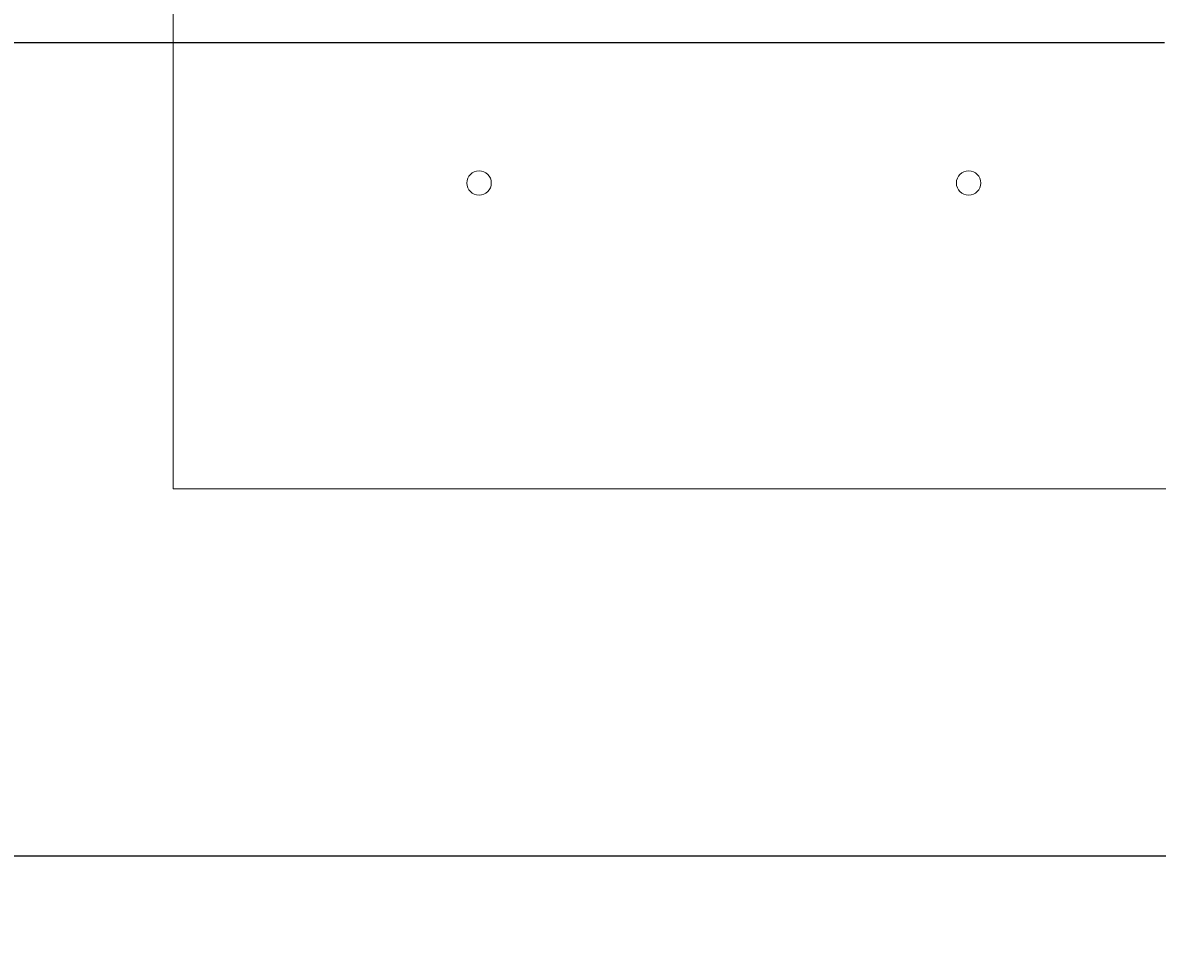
# Model space of a CAD drawing. Header units: centimetres. Extents: x -228435 to 46820, y -89367 to 152985.
# Tile 117 of 256: x -13186 to -11332, y 22836 to 24362. Entities that reach past the tile are written whole.
import ezdxf

# ---------------------------------------------------------------- set-up
doc = ezdxf.new("R2010")
doc.units = ezdxf.units.CM
doc.header["$LTSCALE"] = 50
doc.header["$PDMODE"] = 35
doc.header["$PDSIZE"] = 0.1
for name, pattern in [('Kondygnacja  -0_5$0$HIDDEN', [9.525, 6.35, -3.175]), ('Kondygnacja  -0_5$0$HIDDEN2', [4.7625, 3.175, -1.5875]), ('Osie rzutów$0$DASHDOT2', [12.7, 6.35, -3.175, 0, -3.175])]:
    doc.linetypes.add(name, pattern=pattern)
doc.layers.get('0').update_dxf_attribs({"color": 8})
doc.layers.get('DEFPOINTS').update_dxf_attribs({"color": 8})
doc.layers.add('Kondygnacja  -0_5$0$ARCH_INFO_WYMIARY', color=8, linetype='Continuous', lineweight=9)
doc.layers.add('SU Lampy kwadratowe  -05$0$ARCH_SUFITY_PODWIESZANE', color=8, linetype='Continuous', lineweight=9)
for name, color, linetype in [('Kondygnacja  -0_5$0$ARCH_KONSTR_POWYŻEJ RZUTU', 8, 'Kondygnacja  -0_5$0$HIDDEN'), ('Kondygnacja  -0_5$0$ARCH_KONSTR_POWYŻEJ RZUTU_IST', 8, 'Kondygnacja  -0_5$0$HIDDEN2'), ('Osie rzutów$0$ARCH_INFO_OSIE_IST', 8, 'Osie rzutów$0$DASHDOT2'), ('Osie rzutów$0$ARCH_INFO_OSIE_OPISY_IST', 8, 'Continuous')]:
    doc.layers.add(name, color=color, linetype=linetype)
doc.styles.add('Kondygnacja  -0_5$0$Romans', font='Romans.shx', dxfattribs={"width": 0.7})
doc.dimstyles.new('Kondygnacja  -0_5$0$Wymiary 1-100', dxfattribs={"dimtxt": 12, "dimasz": 10, "dimexe": 5, "dimexo": 0, "dimgap": 4, "dimtad": 1, "dimrnd": 0.5, "dimzin": 12, "dimdsep": 46, "dimtxsty": 'Kondygnacja  -0_5$0$Romans', "dimblk": 'Kondygnacja  -0_5$0$_Oblique', "dimcen": 10, "dimdle": 10, "dimclrt": 55, "dimazin": 0, "dimtfac": 1, "dimtmove": 1, "dimatfit": 3, "dimfxl": 8, "dimfxlon": 1, "dimtolj": 1, "dimtzin": 0, "dimarcsym": 0})

# ---------------------------------------------------------------- blocks, each defined once
blk = doc.blocks.new('Osie rzutów')
at = {"layer": 'Osie rzutów$0$ARCH_INFO_OSIE_IST', "ltscale": 10}
blk.add_line((4436.04, 6800), (15156.54, 6800), dxfattribs=at)
blk = doc.blocks.new('SU Lampy kwadratowe  -05$0$moduł sufitu')
at = {"layer": 'SU Lampy kwadratowe  -05$0$ARCH_SUFITY_PODWIESZANE'}
blk.add_lwpolyline([(360, -360), (540, -360), (540, -540), (360, -540)], close=True, dxfattribs=at)
for centre in [(410, -490), (490, -490)]:
    blk.add_circle(centre, 2, dxfattribs=at)
blk = doc.blocks.new('SU Lampy kwadratowe  -05')
at = {"layer": 'SU Lampy kwadratowe  -05$0$ARCH_SUFITY_PODWIESZANE'}
blk.add_blockref('SU Lampy kwadratowe  -05$0$moduł sufitu', (10460, 7400), dxfattribs=at)
blk = doc.blocks.new('Kondygnacja  -0_5$0$konstrukcja istniejąca -0.5')
at = {"layer": 'Kondygnacja  -0_5$0$ARCH_KONSTR_POWYŻEJ RZUTU_IST', "ltscale": 10}
blk.add_lwpolyline([(10982, 6932.89), (9938, 6932.89)], dxfattribs=at)
blk = doc.blocks.new('Kondygnacja  -0_5$0$_Oblique')
at = {"color": 0, "linetype": 'ByBlock', "lineweight": -2}
blk.add_line((-0.5, -0.5), (0.5, 0.5), dxfattribs=at)
blk = doc.blocks.new('*D212')
at = {"layer": 'DEFPOINTS', "color": 0}
for p in [(-30586.3, 81900), (-30681.1, 12489.5), (9064, 12489.5)]:
    blk.add_point(p, dxfattribs=at)
at = {"layer": 'Kondygnacja  -0_5$0$ARCH_INFO_WYMIARY', "color": 0, "lineweight": -2}
for p, q in [((-30673.1, 81900), (-30686.1, 81900)), ((-30681.1, 81910), (-30681.1, 12479.5)), ((-30673.1, 12489.5), (-30686.1, 12489.5))]:
    blk.add_line(p, q, dxfattribs=at)
at = {"layer": 'Kondygnacja  -0_5$0$ARCH_INFO_WYMIARY', "color": 0, "lineweight": -2, "xscale": 10, "yscale": 10, "zscale": 10}
for p, rotation in [((-30681.1, 81900), 90), ((-30681.1, 12489.5), 270)]:
    blk.add_blockref('Kondygnacja  -0_5$0$_Oblique', p, dxfattribs=dict(at, rotation=rotation))
at = {"layer": 'Kondygnacja  -0_5$0$ARCH_INFO_WYMIARY', "color": 55, "insert": (-30691.1, 47194.8), "char_height": 12, "attachment_point": 5, "rotation": 90, "style": 'Kondygnacja  -0_5$0$Romans'}
blk.add_mtext('\\A1;69410.5', dxfattribs=at)

msp = doc.modelspace()

# ---------------------------------------------------------------- block references
at = {"layer": 'Kondygnacja  -0_5$0$ARCH_KONSTR_POWYŻEJ RZUTU', "xscale": 10, "yscale": 10, "zscale": 10}
msp.add_blockref('Kondygnacja  -0_5$0$konstrukcja istniejąca -0.5', (-121140, -45000), dxfattribs=at)
at = {"layer": 'Osie rzutów$0$ARCH_INFO_OSIE_OPISY_IST', "xscale": 10, "yscale": 10, "zscale": 10}
msp.add_blockref('Osie rzutów', (-121140, -45000), dxfattribs=at)
at = {"layer": 'SU Lampy kwadratowe  -05$0$ARCH_SUFITY_PODWIESZANE', "xscale": 10, "yscale": 10, "zscale": 10}
msp.add_blockref('SU Lampy kwadratowe  -05', (-121140, -45000), dxfattribs=at)

# ---------------------------------------------------------------- dimensions: what is measured, and where the dimension line sits
at = {"layer": 'Kondygnacja  -0_5$0$ARCH_INFO_WYMIARY'}
dim = msp.add_linear_dim(base=(-30681.114, 12489.5), p1=(-30586.301, 81900), p2=(9064, 12489.5), angle=90, dimstyle='Kondygnacja  -0_5$0$Wymiary 1-100', dxfattribs=at)
dim.commit()
dim.dimension.update_dxf_attribs({"geometry": '*D212', "text_midpoint": (-30691.114, 47194.75)})

doc.saveas('drawing.dxf')
